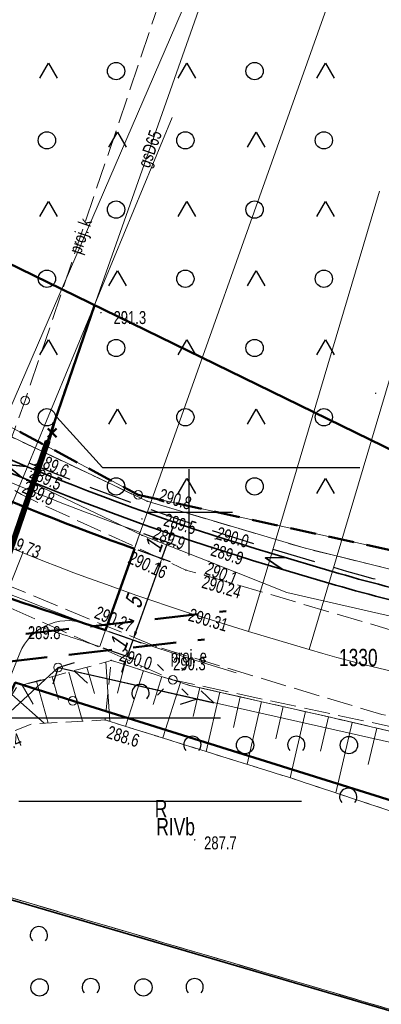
# Model space of a CAD drawing. Header units: metres. Extents: x 8377249 to 8377741, y 5529345 to 5529668.
# Tile 15 of 26: x 8377390 to 8377411, y 5529472 to 5529528. Entities that reach past the tile are written whole.
import ezdxf
from ezdxf.enums import TextEntityAlignment as Align
from ezdxf.lldxf.tags import DXFTag

# ---------------------------------------------------------------- set-up
doc = ezdxf.new("R2010")
doc.units = ezdxf.units.M
doc.header["$MEASUREMENT"] = 0
for name, pattern in [('1.0_0.5', [1.5, 1, -0.5]), ('1.5_0.5', [2, 1.5, -0.5]), ('2.0_2.0', [4, 2, -2]), ('219-500', [0]), ('DASHED', [0.75, 0.5, -0.25]), ('egkk-500', [2, 1.5, -0.5]), ('egug-500', [1, 0.5, -0.5]), ('sutp_500', [0])]:
    doc.linetypes.add(name, pattern=pattern)
doc.layers.get('0').update_dxf_attribs({"color": 2, "linetype": 'CONTINUOUS', "lineweight": 5})
doc.layers.get('Defpoints').update_dxf_attribs({"linetype": 'CONTINUOUS'})
for name, color, linetype in [('!przekroje', 2, 'CONTINUOUS'), ('000 Inne (niezydentyfikowane)', 7, 'CONTINUOUS'), ('202-punkt graniczny', 7, 'CONTINUOUS'), ('209-oznaczenie konturu klasyfikacyjnego', 7, 'CONTINUOUS'), ('210-oznaczenie konturu użytku gruntowego', 7, 'CONTINUOUS'), ('211-numer działki ewidencyjnej', 7, 'CONTINUOUS'), ('217-kontur klasyfikacyjny', 7, 'CONTINUOUS'), ('218-kontur użytku gruntowego', 7, 'CONTINUOUS'), ('219-działka ewidencyjna', 7, 'CONTINUOUS'), ('bariera ochronna', 7, 'CONTINUOUS'), ('jezdnia', 7, 'CONTINUOUS'), ('latarnia - ob. projektowany', 7, 'CONTINUOUS'), ('ogrodzenie trwałe', 7, 'CONTINUOUS'), ('pikieta naturalna', 7, 'CONTINUOUS'), ('pikieta sztuczna', 7, 'CONTINUOUS'), ('przewód elektroenergetyczny niskiego napięcia - ob. projektowany', 7, 'CONTINUOUS'), ('przewód gazowy', 7, 'CONTINUOUS'), ('przewód gazowy-Atr1', 7, 'CONTINUOUS'), ('przewód kanalizacyjny - ob. projektowany', 7, 'CONTINUOUS'), ('przewód telekomunikacyjny napowietrzny', 7, 'CONTINUOUS'), ('rów przydrożny (poligon)', 7, 'CONTINUOUS'), ('skarpa nieumocniona', 7, 'CONTINUOUS'), ('studnia kanalizacyjna - ob. projektowany', 7, 'CONTINUOUS'), ('słup przewodów napowietrznych', 7, 'CONTINUOUS'), ('teren zalesiony', 7, 'CONTINUOUS'), ('zadrzewienie  zakrzewienie', 7, 'CONTINUOUS')]:
    doc.layers.add(name, color=color, linetype=linetype)
for name, color, linetype, lineweight in [('0D', 7, 'CONTINUOUS', 50), ('0O', 7, 'CONTINUOUS', 18), ('1', 6, 'CONTINUOUS', 50), ('7', 4, 'DASHDOT', 18), ('isa_V1BD385C50508125_TUsr', 7, 'CONTINUOUS', 25), ('latarnia - ob. projektowany-Atr17', 7, 'CONTINUOUS', 18), ('pikieta naturalna-Atr2', 7, 'CONTINUOUS', 18), ('pikieta sztuczna-Atr2', 7, 'CONTINUOUS', 18), ('przewód kanalizacyjny - ob. projektowany-Atr1', 7, 'CONTINUOUS', 18)]:
    doc.layers.add(name, color=color, linetype=linetype, lineweight=lineweight)
doc.styles.get("Standard").update_dxf_attribs({"font": 'IC-isocp.shx', "width": 0.75, "oblique": 15})
doc.linetypes.add('902-500', pattern='A,3.75,0,[1,ksztalty.shx,S=0.5,R=0,X=0,Y=0],3.75', length=7.5)
tags = doc.linetypes.add('DASHDOT', pattern=[1, 0.5, -0.25, 0, -0.25]).pattern_tags.tags
tags[10:11] = [DXFTag(74, 4), DXFTag(75, 0), DXFTag(340, '0'), DXFTag(46, 1.0), DXFTag(50, 0.0), DXFTag(44, 0.0), DXFTag(45, 0.0)]
tags[8:9] = [DXFTag(74, 4), DXFTag(75, 0), DXFTag(340, '0'), DXFTag(46, 1.0), DXFTag(50, 0.0), DXFTag(44, 0.0), DXFTag(45, 0.0)]
tags[6:7] = [DXFTag(74, 4), DXFTag(75, 0), DXFTag(340, '0'), DXFTag(46, 1.0), DXFTag(50, 0.0), DXFTag(44, 0.0), DXFTag(45, 0.0)]
tags[4:5] = [DXFTag(74, 4), DXFTag(75, 0), DXFTag(340, '0'), DXFTag(46, 1.0), DXFTag(50, 0.0), DXFTag(44, 0.0), DXFTag(45, 0.0)]
doc.linetypes.add('otkb_500', pattern='A,1.75,0,[16,ksztalty.shx,S=1,R=0,X=0,Y=0],1.75', length=3.5)
doc.dimstyles.get("Standard").update_dxf_attribs({"dimtxt": 1, "dimasz": 1, "dimexe": 1, "dimexo": 1, "dimgap": 1, "dimtad": 1, "dimtxsty": 'Standard', "dimcen": 2.5, "dimadec": 0, "dimazin": 0, "dimtfac": 1, "dimtmove": 0, "dimatfit": 3, "dimfxl": 1, "dimarcsym": 0})

# ---------------------------------------------------------------- blocks, each defined once
blk = doc.blocks.new('202')
at = {"color": 0, "linetype": 'Continuous', "lineweight": 0}
blk.add_circle((0, 0), 0.25, dxfattribs=at)
blk = doc.blocks.new('OTZK3')
at = {"color": 0, "linetype": 'Continuous'}
for p, q in [((-0.5, -0.289), (0, 0.577)), ((0, 0.577), (0.5, -0.289))]:
    blk.add_line(p, q, dxfattribs=at)
blk = doc.blocks.new('OTZK1')
at = {"color": 0, "linetype": 'Continuous'}
blk.add_circle((0, 0), 0.5, dxfattribs=at)
blk = doc.blocks.new('OTZK2')
at = {"color": 0, "linetype": 'Continuous'}
blk.add_arc((0, 0), 0.5, 318.85, 221.162, dxfattribs=at)
blk = doc.blocks.new('PW01')
at = {"linetype": 'Continuous', "lineweight": 13}
h = blk.add_hatch(color=0, dxfattribs=at)
edge = h.paths.add_edge_path()
edge.add_arc((0, 0), 0.045, 0, 360)
blk = doc.blocks.new('US15')
at = {"color": 0, "linetype": 'Continuous', "lineweight": 13}
blk.add_circle((0, 0), 0.25, dxfattribs=at)
blk = doc.blocks.new('SM01')
at = {"color": 0, "linetype": 'Continuous', "lineweight": 13}
for p, q in [((-0.53, 0.531), (-0.883, 0.884)), ((0.531, 0.531), (0.884, 0.884)), ((-0.53, -0.53), (-0.883, -0.883)), ((0.531, -0.53), (0.884, -0.883))]:
    blk.add_line(p, q, dxfattribs=at)
blk.add_circle((0, 0), 0.25, dxfattribs=at)
blk = doc.blocks.new('SUTP')
at = {"color": 0, "linetype": 'Continuous'}
for p, q in [((0, 0), (0.866, 0.5)), ((0, 0), (9.232, 0)), ((1.866, -0.5), (1, 0)), ((7.366, -0.5), (8.232, 0)), ((9.232, 0), (8.366, 0.5))]:
    blk.add_line(p, q, dxfattribs=at)
blk = doc.blocks.new('m')
at = {"color": 0}
for p, q in [((8377400, 5529500), (8377400, 5529502.5)), ((8377397.5, 5529500), (8377402.5, 5529500)), ((8377397.5, 5529500), (8377402.5, 5529500)), ((8377397.5, 5529500), (8377402.5, 5529500)), ((8377400, 5529497.5), (8377400, 5529500)), ((8377400, 5529497.5), (8377400, 5529500))]:
    blk.add_line(p, q, dxfattribs=at)
at = {"layer": '000 Inne (niezydentyfikowane)', "color": 7, "linetype": 'Continuous', "lineweight": 18, "flags": 128}
for points in [[(8377395.19, 5529491.36), (8377395.42, 5529487.91)], [(8377393.05, 5529490.76), (8377393.84, 5529487.93)], [(8377394.09, 5529491.05), (8377394.52, 5529489.52)], [(8377396.27, 5529491.19), (8377395.85, 5529489.55)], [(8377397.35, 5529490.85), (8377396.32, 5529487.63)], [(8377391.18, 5529490.24), (8377391.86, 5529487.82)], [(8377392.08, 5529490.49), (8377392.44, 5529489.18)], [(8377398.42, 5529490.51), (8377397.91, 5529488.9)], [(8377399.5, 5529490.17), (8377398.48, 5529486.96)], [(8377390.35, 5529490.01), (8377390.99, 5529488.91)], [(8377400.61, 5529489.87), (8377400.23, 5529488.2)], [(8377401.76, 5529489.61), (8377400.98, 5529486.17)], [(8377389.76, 5529489.48), (8377391.62, 5529487.81)], [(8377402.95, 5529489.34), (8377402.55, 5529487.57)], [(8377404.17, 5529489.06), (8377403.34, 5529485.44)], [(8377405.42, 5529488.78), (8377405, 5529486.91)], [(8377406.71, 5529488.48), (8377405.84, 5529484.66)], [(8377408.04, 5529488.18), (8377407.59, 5529486.2)], [(8377409.42, 5529487.86), (8377408.46, 5529483.79)], [(8377410.83, 5529487.53), (8377410.34, 5529485.43)]]:
    blk.add_lwpolyline(points, dxfattribs=at)
at = {"layer": '217-kontur klasyfikacyjny', "color": 92, "linetype": 'egkk-500', "lineweight": 18, "flags": 128}
for points in [[(8377419.7, 5529468.89), (8377385.17, 5529479.06)], [(8377385.17, 5529479.06), (8377419.7, 5529468.89)]]:
    blk.add_lwpolyline(points, dxfattribs=at)
at = {"layer": '218-kontur użytku gruntowego', "color": 3, "linetype": 'egug-500', "lineweight": 18, "flags": 128}
for points in [[(8377419.7, 5529468.89), (8377385.17, 5529479.06)], [(8377385.17, 5529479.06), (8377419.7, 5529468.89)]]:
    blk.add_lwpolyline(points, dxfattribs=at)
at = {"layer": '219-działka ewidencyjna', "color": 7, "linetype": '219-500', "lineweight": 18, "flags": 128}
for points in [[(8377397.05, 5529501.01), (8377358.44, 5529521.55)], [(8377415.51, 5529496.96), (8377397.05, 5529501.01)], [(8377393.27, 5529489.1), (8377389.95, 5529490.16)], [(8377413.93, 5529482.64), (8377393.27, 5529489.1)]]:
    blk.add_lwpolyline(points, dxfattribs=at)
at = {"layer": 'bariera ochronna', "color": 7, "linetype": 'otkb_500', "lineweight": 18, "flags": 128}
blk.add_lwpolyline([(8377400.02, 5529490), (8377408.22, 5529488.14), (8377416, 5529486.32), (8377423.69, 5529484.32)], dxfattribs=at)
at = {"layer": 'jezdnia', "color": 7, "linetype": '1.5_0.5', "lineweight": 18, "flags": 128}
blk.add_lwpolyline([(8377283.144, 5529593.01), (8377289.66, 5529576.44), (8377296.27, 5529560), (8377302.07, 5529550.43), (8377311.87, 5529539.72), (8377321.44, 5529532.01), (8377333.08, 5529525.23), (8377336.44, 5529523.17), (8377347.04, 5529517.14), (8377357.42, 5529511.57), (8377364.91, 5529506.84), (8377368.84, 5529504.63), (8377369.67, 5529505.21), (8377374.78, 5529504.38), (8377378.56, 5529503.18), (8377381.32, 5529501.98), (8377382.41, 5529500.95), (8377383.16, 5529499.4), (8377383.41, 5529498.3), (8377398.08, 5529492.24), (8377411.13, 5529488.31), (8377418.33, 5529487), (8377422.89, 5529486.54), (8377424.65, 5529486.32), (8377429.6, 5529486.17), (8377436.9, 5529486.34), (8377442.31, 5529486.7), (8377458.46, 5529490.15), (8377469.4, 5529497.25), (8377474.49, 5529503.23), (8377476.48, 5529506.89), (8377478.6, 5529512.54), (8377479.66, 5529519.27), (8377479.89, 5529528.7), (8377479.78, 5529531.63), (8377479.09, 5529535.77), (8377476.55, 5529551.02), (8377471.82, 5529578.31), (8377470.75, 5529584.35), (8377466.54, 5529612.38), (8377466.55, 5529629.77), (8377467.67, 5529634.01), (8377471.4, 5529641.19), (8377474.04, 5529644.66), (8377469.86, 5529647.28), (8377468.43, 5529644.8), (8377463.51, 5529635.43), (8377461.31, 5529623.29), (8377466.01, 5529583.11), (8377471.62, 5529550.62), (8377473.74, 5529537.55), (8377474.57, 5529530.99), (8377474.81, 5529527.61), (8377474.45, 5529520.19), (8377473.74, 5529515.3), (8377471.74, 5529509.33), (8377470.45, 5529506.72), (8377465.55, 5529500.85), (8377456.05, 5529494.71), (8377451.27, 5529493.76), (8377441.69, 5529491.79), (8377440.92, 5529491.69), (8377436.34, 5529491.36), (8377429.68, 5529491.17), (8377425.01, 5529491.4), (8377419.01, 5529491.93), (8377414.34, 5529492.64), (8377411.86, 5529493.14), (8377400.88, 5529496.37), (8377399.81, 5529496.66), (8377391.31, 5529500.55), (8377390.32, 5529501.03), (8377386.14, 5529503.37), (8377380.02, 5529506.56), (8377375.04, 5529509.04), (8377370.44, 5529511.09), (8377368.31, 5529511.87), (8377359.88, 5529515.88), (8377349.14, 5529521.46), (8377338.67, 5529527.08), (8377335.48, 5529529.18), (8377319.33, 5529539.78), (8377310.14, 5529548.36), (8377304.42, 5529555.91), (8377300.3, 5529563.28), (8377293.93, 5529578.63), (8377287.088, 5529596.149)], dxfattribs=at)
at = {"layer": 'ogrodzenie trwałe', "color": 7, "linetype": '902-500', "lineweight": 35, "flags": 128}
blk.add_lwpolyline([(8377408.61, 5529458.46), (8377405.97, 5529459.63), (8377392.45, 5529465.67), (8377384.3, 5529469.31), (8377383.27, 5529471.9), (8377386.09, 5529478.66), (8377413.9, 5529470.51)], dxfattribs=at)
at = {"layer": 'przewód elektroenergetyczny niskiego napięcia - ob. projektowany', "color": 1, "linetype": '1.5_0.5', "lineweight": 18, "flags": 128}
blk.add_lwpolyline([(8377500.424, 5529658.07), (8377484.71, 5529646.87), (8377458.47, 5529614.13), (8377477.06, 5529576.45), (8377484.01, 5529535.04), (8377480.46, 5529493.18), (8377440.11, 5529481.49), (8377399.05, 5529490.32), (8377360.65, 5529507.31), (8377330.78, 5529536.88), (8377295.57, 5529559.72), (8377282.278, 5529592.321)], dxfattribs=at)
at = {"layer": 'przewód gazowy', "color": 52, "linetype": 'Continuous', "lineweight": 18, "flags": 128}
blk.add_lwpolyline([(8377371.426, 5529422.484), (8377368.85, 5529427.14), (8377360.43, 5529443.84), (8377371.03, 5529453.48), (8377375.43, 5529457.17), (8377379.16, 5529469.76), (8377379.32, 5529470.42), (8377386.31, 5529488.32), (8377388.76, 5529495.19), (8377391.93, 5529504.06), (8377392.76, 5529506.95), (8377401.12, 5529530.65), (8377412.91, 5529566.22), (8377412.89, 5529584.51), (8377413.84, 5529596.22), (8377421.11, 5529618.89), (8377430.89, 5529637.16), (8377436.71, 5529643.49), (8377450.94, 5529651.18), (8377464.95, 5529657.44), (8377475.221, 5529662.944)], dxfattribs=at)
at = {"layer": 'przewód kanalizacyjny - ob. projektowany', "color": 34, "linetype": '1.5_0.5', "lineweight": 18, "flags": 128}
blk.add_lwpolyline([(8377471.319, 5529663.699), (8377452.02, 5529654), (8377431.32, 5529641.53), (8377418.88, 5529618.24), (8377412.02, 5529596.3), (8377411.03, 5529566.1), (8377400.12, 5529534.95), (8377390.52, 5529506.46), (8377384.92, 5529491.08), (8377346.66, 5529497.71), (8377318.45, 5529473.5), (8377304.71, 5529475.14)], dxfattribs=at)
at = {"layer": 'przewód telekomunikacyjny napowietrzny', "color": 30, "linetype": 'sutp_500', "lineweight": 18, "flags": 128}
for points in [[(8377364.78, 5529465.5), (8377392.42, 5529491.03)], [(8377392.42, 5529491.03), (8377429.09, 5529482.76)], [(8377429.09, 5529482.76), (8377392.42, 5529491.03)]]:
    blk.add_lwpolyline(points, dxfattribs=at)
at = {"layer": 'rów przydrożny (poligon)', "color": 7, "linetype": 'Continuous', "lineweight": 18, "flags": 128}
for points in [[(8377301.16, 5529564.04), (8377304.97, 5529556.16), (8377310.49, 5529548.69), (8377319.72, 5529540.22), (8377339.02, 5529527.77), (8377348.04, 5529522.98), (8377360.09, 5529517.82), (8377367.26, 5529513.45), (8377375.37, 5529509.54), (8377386.89, 5529503.61), (8377390.61, 5529501.85), (8377397.27, 5529498.67), (8377401.13, 5529497.16), (8377405.63, 5529495.37), (8377414.49, 5529493.35)], [(8377414.62, 5529495.96), (8377406.63, 5529497.94), (8377397.57, 5529500.64), (8377387.86, 5529505.24), (8377376.02, 5529511.1), (8377368.35, 5529515.21), (8377360.71, 5529519.73), (8377350.04, 5529524.56), (8377345.94, 5529526.69), (8377321.13, 5529541.74), (8377312.69, 5529549.73), (8377307.26, 5529557.63), (8377303.28, 5529565.76)]]:
    blk.add_lwpolyline(points, dxfattribs=at)
at = {"layer": 'skarpa nieumocniona', "color": 7, "linetype": '1.0_0.5', "lineweight": 18, "flags": 128}
blk.add_lwpolyline([(8377439.47, 5529472.46), (8377443.06, 5529469.06), (8377441.1, 5529474.94), (8377435.46, 5529479.75), (8377426.93, 5529483.34), (8377423.69, 5529484.32), (8377416, 5529486.32), (8377408.22, 5529488.14), (8377400.02, 5529490), (8377395.49, 5529491.44), (8377390.05, 5529489.93), (8377387.94, 5529486.63), (8377390.93, 5529487.77), (8377395.14, 5529488), (8377405.86, 5529484.65), (8377416.37, 5529481.16), (8377434.89, 5529477.49)], close=True, dxfattribs=at)
blk.add_lwpolyline([(8377439.47, 5529472.46), (8377443.06, 5529469.06), (8377441.1, 5529474.94), (8377435.46, 5529479.75), (8377426.93, 5529483.34), (8377423.69, 5529484.32), (8377416, 5529486.32), (8377408.22, 5529488.14), (8377400.02, 5529490), (8377395.49, 5529491.44), (8377390.05, 5529489.93), (8377387.94, 5529486.63), (8377390.93, 5529487.77), (8377395.14, 5529488), (8377405.86, 5529484.65), (8377416.37, 5529481.16), (8377434.89, 5529477.49)], close=True, dxfattribs=at)
at = {"layer": 'teren zalesiony', "color": 7, "linetype": '1.0_0.5', "lineweight": 18, "flags": 128}
blk.add_lwpolyline([(8377370.219, 5529576.127), (8377359.89, 5529578.54), (8377352.51, 5529583.82), (8377346.34, 5529587.22), (8377342.51, 5529582), (8377337.38, 5529576.69), (8377331.75, 5529571.84), (8377326.08, 5529565.51), (8377319.62, 5529558.95), (8377313.66, 5529552.63), (8377312.69, 5529549.73), (8377321.13, 5529541.74), (8377345.94, 5529526.69), (8377350.04, 5529524.56), (8377360.71, 5529519.73), (8377368.35, 5529515.21), (8377376.02, 5529511.1), (8377387.86, 5529505.24), (8377397.57, 5529500.64), (8377406.63, 5529497.94), (8377414.62, 5529495.96), (8377424.67, 5529494.5), (8377434.69, 5529494.45), (8377436.29, 5529494.41), (8377438.25, 5529494.79), (8377441.49, 5529495.21), (8377447.45, 5529495.67), (8377461.64, 5529505.74), (8377459.06, 5529513.88), (8377462.97, 5529518.18), (8377462.97, 5529519.87), (8377458.52, 5529521.71), (8377434.97, 5529529.58), (8377451.16, 5529545.53), (8377429.33, 5529552.53), (8377423.34, 5529554.45), (8377421.45, 5529555.33), (8377414.67, 5529557.53), (8377394.569, 5529565.692)], dxfattribs=at)
at = {"layer": 'zadrzewienie  zakrzewienie', "color": 7, "linetype": '1.0_0.5', "lineweight": 18, "flags": 128}
for points in [[(8377395.14, 5529488), (8377405.86, 5529484.65), (8377416.37, 5529481.16), (8377434.89, 5529477.49), (8377439.47, 5529472.46), (8377441.1, 5529474.94), (8377435.46, 5529479.75), (8377426.93, 5529483.34), (8377423.69, 5529484.32), (8377416, 5529486.32), (8377408.22, 5529488.14), (8377400.02, 5529490), (8377395.49, 5529491.44)], [(8377413.9, 5529470.51), (8377386.09, 5529478.66), (8377383.27, 5529471.9), (8377384.3, 5529469.31), (8377392.45, 5529465.67), (8377405.97, 5529459.63), (8377408.61, 5529458.46)]]:
    blk.add_lwpolyline(points, close=True, dxfattribs=at)
at = {"layer": '202-punkt graniczny', "color": 7, "linetype": 'Continuous', "lineweight": 18}
for p in [(8377397.05, 5529501.01), (8377393.27, 5529489.1)]:
    blk.add_blockref('202', p, dxfattribs=at)
at = {"layer": 'latarnia - ob. projektowany', "color": 7, "linetype": 'Continuous', "lineweight": 18}
blk.add_blockref('SM01', (8377399.05, 5529490.32), dxfattribs=at)
at = {"layer": 'pikieta naturalna', "color": 7, "linetype": 'Continuous', "lineweight": 13}
for p in [(8377394.9, 5529511.54), (8377410.77, 5529506.88), (8377391.1, 5529502.76), (8377390.87, 5529502.37), (8377390.61, 5529501.85), (8377397.57, 5529500.64), (8377397.27, 5529499.62), (8377397.27, 5529498.67), (8377401.5, 5529498.46), (8377401.3, 5529497.88), (8377401.13, 5529497.16), (8377390.88, 5529493.34), (8377395.49, 5529491.44), (8377399.07, 5529491.62), (8377395.14, 5529488), (8377400.32, 5529481.07)]:
    blk.add_blockref('PW01', p, dxfattribs=at)
at = {"layer": 'pikieta sztuczna', "color": 7, "linetype": 'Continuous', "lineweight": 13}
for p in [(8377399.81, 5529496.66), (8377400.88, 5529496.37), (8377400, 5529494.11), (8377398.08, 5529492.24)]:
    blk.add_blockref('PW01', p, dxfattribs=at)
at = {"layer": 'przewód telekomunikacyjny napowietrzny', "color": 30, "linetype": 'Continuous', "lineweight": 18}
for rotation in [222.727, 347.291]:
    blk.add_blockref('SUTP', (8377392.42, 5529491.03), dxfattribs=dict(at, rotation=rotation))
at = {"layer": 'studnia kanalizacyjna - ob. projektowany', "color": 34, "linetype": 'Continuous', "lineweight": 18}
blk.add_blockref('US15', (8377390.52, 5529506.46), dxfattribs=at)
at = {"layer": 'słup przewodów napowietrznych', "color": 7, "linetype": 'Continuous', "lineweight": 18}
blk.add_blockref('US15', (8377392.42, 5529491.03), dxfattribs=at)
at = {"layer": 'teren zalesiony', "color": 7, "linetype": 'Continuous', "lineweight": 18}
for name, p in [('OTZK3', (8377391.863, 5529525.382)), ('OTZK1', (8377395.776, 5529525.496)), ('OTZK3', (8377399.863, 5529525.382)), ('OTZK1', (8377403.776, 5529525.496)), ('OTZK3', (8377407.863, 5529525.382)), ('OTZK1', (8377391.776, 5529521.496)), ('OTZK1', (8377399.776, 5529521.496)), ('OTZK1', (8377407.776, 5529521.496)), ('OTZK3', (8377395.863, 5529521.382)), ('OTZK3', (8377403.863, 5529521.382)), ('OTZK1', (8377395.776, 5529517.496)), ('OTZK1', (8377403.776, 5529517.496)), ('OTZK3', (8377391.863, 5529517.382)), ('OTZK3', (8377399.863, 5529517.382)), ('OTZK3', (8377407.863, 5529517.382)), ('OTZK1', (8377391.776, 5529513.496)), ('OTZK3', (8377395.863, 5529513.382)), ('OTZK1', (8377399.776, 5529513.496)), ('OTZK3', (8377403.863, 5529513.382)), ('OTZK1', (8377407.776, 5529513.496)), ('OTZK3', (8377391.863, 5529509.382)), ('OTZK1', (8377395.776, 5529509.496)), ('OTZK3', (8377399.863, 5529509.382)), ('OTZK1', (8377403.776, 5529509.496)), ('OTZK3', (8377407.863, 5529509.382)), ('OTZK1', (8377391.776, 5529505.496)), ('OTZK3', (8377395.863, 5529505.382)), ('OTZK1', (8377399.776, 5529505.496)), ('OTZK3', (8377403.863, 5529505.382)), ('OTZK1', (8377407.776, 5529505.496)), ('OTZK1', (8377395.776, 5529501.496)), ('OTZK3', (8377399.863, 5529501.382)), ('OTZK1', (8377403.776, 5529501.496)), ('OTZK3', (8377407.863, 5529501.382))]:
    blk.add_blockref(name, p, dxfattribs=at)
at = {"layer": 'zadrzewienie  zakrzewienie', "color": 7, "linetype": 'Continuous', "lineweight": 18}
for name, p in [('OTZK2', (8377397.184, 5529489.557)), ('OTZK2', (8377400.184, 5529486.557)), ('OTZK1', (8377403.226, 5529486.546)), ('OTZK2', (8377406.184, 5529486.557)), ('OTZK1', (8377409.226, 5529486.546)), ('OTZK2', (8377409.184, 5529483.557)), ('OTZK2', (8377391.314, 5529475.557)), ('OTZK1', (8377391.356, 5529472.546)), ('OTZK2', (8377394.314, 5529472.557)), ('OTZK1', (8377397.356, 5529472.546)), ('OTZK2', (8377400.314, 5529472.557))]:
    blk.add_blockref(name, p, dxfattribs=at)
at = {"layer": '209-oznaczenie konturu klasyfikacyjnego', "color": 92, "linetype": 'Continuous', "lineweight": 18, "width": 0.75}
blk.add_text('RIVb', height=1, dxfattribs=at).set_placement((8377398.1, 5529482.33), align=Align.TOP_LEFT)
at = {"layer": '210-oznaczenie konturu użytku gruntowego', "color": 3, "linetype": 'Continuous', "lineweight": 18, "width": 0.75}
blk.add_text('R', height=1, dxfattribs=at).set_placement((8377398.01, 5529482.38))
at = {"layer": '211-numer działki ewidencyjnej', "color": 7, "linetype": 'Continuous', "lineweight": 18, "width": 0.75}
blk.add_text('1330', height=1, dxfattribs=at).set_placement((8377408.65, 5529492.11), align=Align.TOP_LEFT)
at = {"layer": 'latarnia - ob. projektowany-Atr17', "color": 7, "width": 0.75}
blk.add_text('proj. e', height=0.75, dxfattribs=at).set_placement((8377398.93, 5529491.31))
at = {"layer": 'pikieta naturalna-Atr2', "color": 7, "width": 0.75}
for s, p in [('291.3', (8377395.63, 5529511.63)), ('289.8', (8377390.68, 5529493.42)), ('290.3', (8377399.07, 5529491.62)), ('287.7', (8377400.86, 5529481.27))]:
    blk.add_text(s, height=0.75, dxfattribs=at).set_placement(p, align=Align.TOP_LEFT)
for s, rotation, p in [('289.6', 336.06, (8377391.1, 5529502.76)), ('290.0', 343.768, (8377401.5, 5529498.46))]:
    blk.add_text(s, height=0.75, rotation=rotation, dxfattribs=at).set_placement(p)
for s, rotation, p in [('289.5', 335.15, (8377390.87, 5529502.37)), ('289.9', 341.904, (8377401.3, 5529497.88))]:
    blk.add_text(s, height=0.75, rotation=rotation, dxfattribs=at).set_placement(p, align=Align.MIDDLE_LEFT)
for s, rotation, p in [('289.8', 334.477, (8377390.61, 5529501.85)), ('290.8', 343.405, (8377398.4, 5529501.39)), ('289.5', 343.405, (8377398.68, 5529499.96)), ('289.9', 338.459, (8377398.1, 5529499.2)), ('290.1', 338.308, (8377401.13, 5529497.16)), ('290.0', 342.365, (8377396.14, 5529492.15)), ('288.6', 342.646, (8377395.4, 5529487.69)), ('288.4', 20.87, (8377388.37, 5529486.59))]:
    blk.add_text(s, height=0.75, rotation=rotation, dxfattribs=at).set_placement(p, align=Align.TOP_LEFT)
at = {"layer": 'pikieta sztuczna-Atr2', "color": 7, "width": 0.75}
for s, rotation, p in [('289.73', 338.217, (8377389.24, 5529498.51)), ('290.31', 343.49, (8377400, 5529494.11))]:
    blk.add_text(s, height=0.75, rotation=rotation, dxfattribs=at).set_placement(p, align=Align.MIDDLE_LEFT)
for s, rotation, p in [('290.16', 335.409, (8377396.72, 5529497.78)), ('290.24', 343.608, (8377400.88, 5529496.37)), ('290.27', 337.555, (8377394.75, 5529494.61))]:
    blk.add_text(s, height=0.75, rotation=rotation, dxfattribs=at).set_placement(p, align=Align.TOP_LEFT)
at = {"layer": 'przewód gazowy-Atr1', "color": 40, "width": 0.75}
blk.add_text('gsD65', height=0.75, rotation=70.57, dxfattribs=at).set_placement((8377397.36, 5529519.98), align=Align.MIDDLE_LEFT)
at = {"layer": 'przewód kanalizacyjny - ob. projektowany-Atr1', "color": 34, "width": 0.75}
blk.add_text('proj. k', height=0.75, rotation=71.378, dxfattribs=at).set_placement((8377393.39, 5529514.99), align=Align.MIDDLE_LEFT)
blk = doc.blocks.new('*D28')
at = {"layer": '0O', "color": 0, "lineweight": -2}
for p, q in [((8377397.025, 5529497.829), (8377398.895, 5529497.164)), ((8377398.256, 5529496.86), (8377396.917, 5529493.091)), ((8377395.351, 5529493.117), (8377397.221, 5529492.453))]:
    blk.add_line(p, q, dxfattribs=at)
at = {"layer": '0O', "color": 0, "linetype": 'ByBlock'}
for points in [[(8377398.335, 5529496.832), (8377398.178, 5529496.888), (8377398.424, 5529497.331)], [(8377396.839, 5529493.119), (8377396.996, 5529493.063), (8377396.75, 5529492.62)]]:
    blk.add_solid(points, dxfattribs=at)
at = {"layer": 'Defpoints', "color": 0, "linetype": 'ByBlock'}
for p in [(8377396.836, 5529497.896), (8377395.162, 5529493.184), (8377396.75, 5529492.62)]:
    blk.add_point(p, dxfattribs=at)
at = {"layer": '0O', "color": 0, "linetype": 'ByBlock', "lineweight": -2, "insert": (8377396.783, 5529494.804), "char_height": 1, "attachment_point": 5, "rotation": 70.4387}
blk.add_mtext('5', dxfattribs=at)
blk = doc.blocks.new('*D29')
at = {"layer": '0O', "color": 0, "lineweight": -2}
for p, q in [((8377398.926, 5529498.745), (8377399.093, 5529499.216)), ((8377397.359, 5529498.771), (8377399.23, 5529498.106)), ((8377398.424, 5529497.331), (8377398.759, 5529498.274)), ((8377397.025, 5529497.829), (8377398.895, 5529497.164)), ((8377398.256, 5529496.86), (8377398.089, 5529496.389))]:
    blk.add_line(p, q, dxfattribs=at)
at = {"layer": '0O', "color": 0, "linetype": 'ByBlock'}
for points in [[(8377398.847, 5529498.773), (8377399.004, 5529498.717), (8377398.759, 5529498.274)], [(8377398.335, 5529496.832), (8377398.178, 5529496.888), (8377398.424, 5529497.331)]]:
    blk.add_solid(points, dxfattribs=at)
at = {"layer": 'Defpoints', "color": 0, "linetype": 'ByBlock'}
for p in [(8377397.171, 5529498.838), (8377398.759, 5529498.274), (8377396.836, 5529497.896)]:
    blk.add_point(p, dxfattribs=at)
at = {"layer": '0O', "color": 0, "linetype": 'ByBlock', "lineweight": -2, "insert": (8377397.932, 5529498.037), "char_height": 1, "attachment_point": 5, "rotation": 70.4387}
blk.add_mtext('1', dxfattribs=at)
blk = doc.blocks.new('*D30')
at = {"layer": '0O', "color": 0, "lineweight": -2}
for p, q in [((8377396.917, 5529493.091), (8377397.084, 5529493.562)), ((8377395.351, 5529493.117), (8377397.221, 5529492.453)), ((8377396.75, 5529492.62), (8377396.415, 5529491.678)), ((8377395.016, 5529492.175), (8377396.886, 5529491.51)), ((8377396.247, 5529491.207), (8377396.08, 5529490.735))]:
    blk.add_line(p, q, dxfattribs=at)
at = {"layer": '0O', "color": 0, "linetype": 'ByBlock'}
for points in [[(8377396.839, 5529493.119), (8377396.996, 5529493.063), (8377396.75, 5529492.62)], [(8377396.326, 5529491.179), (8377396.169, 5529491.235), (8377396.415, 5529491.678)]]:
    blk.add_solid(points, dxfattribs=at)
at = {"layer": 'Defpoints', "color": 0, "linetype": 'ByBlock'}
for p in [(8377395.162, 5529493.184), (8377394.827, 5529492.242), (8377396.415, 5529491.678)]:
    blk.add_point(p, dxfattribs=at)
at = {"layer": '0O', "color": 0, "linetype": 'ByBlock', "lineweight": -2, "insert": (8377395.923, 5529492.383), "char_height": 1, "attachment_point": 5, "rotation": 70.4387}
blk.add_mtext('1', dxfattribs=at)

msp = doc.modelspace()

# ---------------------------------------------------------------- linework, layer by layer
at = {"layer": '!przekroje', "color": 2, "lineweight": 50}
for p, q in [((8377391.831, 5529504.336), (8377392.331, 5529504.836)), ((8377392.331, 5529504.336), (8377391.831, 5529504.836))]:
    msp.add_line(p, q, dxfattribs=at)
for points in [[(8377394.525, 5529511.952), (8377388.421, 5529494.239), (8377383.996, 5529482.394)], [(8377388.515, 5529494.205), (8377384.894, 5529484.511), (8377384.706, 5529484.581), (8377388.327, 5529494.273), (8377391.721, 5529504.124), (8377391.91, 5529504.059), (8377388.515, 5529494.205)]]:
    msp.add_lwpolyline(points, dxfattribs=at)
at = {"layer": '!przekroje', "color": 251, "linetype": '2.0_2.0', "lineweight": 20}
for points in [[(8377394.525, 5529511.952), (8377388.421, 5529494.239), (8377383.996, 5529482.394)], [(8377388.515, 5529494.205), (8377384.894, 5529484.511), (8377384.706, 5529484.581), (8377388.327, 5529494.273), (8377391.721, 5529504.124), (8377391.91, 5529504.059), (8377388.515, 5529494.205)]]:
    msp.add_lwpolyline(points, dxfattribs=at)
at = {"color": 114, "linetype": 'Continuous', "lineweight": 50}
msp.add_lwpolyline([(8377425.78, 5529496.72), (8377374.826, 5529521.586), (8377358.44, 5529521.55)], dxfattribs=at)
at = {"color": 4, "linetype": 'DASHED', "lineweight": 50, "ltscale": 3}
msp.add_lwpolyline([(8377358.44, 5529521.55), (8377397.05, 5529501.01), (8377415.51, 5529496.96), (8377425.78, 5529496.72)], dxfattribs=at)
at = {"color": 146, "linetype": 'Continuous', "lineweight": 50}
msp.add_lwpolyline([(8377425.78, 5529496.72), (8377424.72, 5529481.87), (8377413.93, 5529482.64), (8377393.27, 5529489.1), (8377389.95, 5529490.16), (8377387.378, 5529484.188)], dxfattribs=at)
at = {"layer": '0D', "color": 7}
msp.add_line((8377396.836, 5529497.896), (8377395.162, 5529493.184), dxfattribs=at)
at = {"layer": '0D', "color": 190, "lineweight": 35}
for p, q in [((8377404.763, 5529497.623), (8377408.262, 5529496.581)), ((8377404.563, 5529496.952), (8377408.062, 5529495.91))]:
    msp.add_line(p, q, dxfattribs=at)
at = {"layer": '0D', "color": 54, "linetype": 'DASHED', "ltscale": 5}
for p, q in [((8377383.109, 5529492.143), (8377402.138, 5529494.293)), ((8377381.859, 5529490.503), (8377400.888, 5529492.653))]:
    msp.add_line(p, q, dxfattribs=at)
at = {"layer": '0D', "color": 190, "lineweight": 35}
for points in [[(8377390.332, 5529502.003), (8377389.433, 5529502.759), (8377390.589, 5529502.654)], [(8377405.373, 5529496.706), (8377404.401, 5529497.365), (8377405.562, 5529497.381)]]:
    msp.add_lwpolyline(points, dxfattribs=at)
for centre, radius, start, end in [((8377446.221, 5529636.882), 145.3, 241.60435, 253.42131), ((8377446.221, 5529636.882), 146, 241.60435, 253.42131), ((8377429.747, 5529568.751), 75.3, 253.42131, 263.07016), ((8377429.747, 5529568.751), 76, 253.42131, 263.07016)]:
    msp.add_arc(centre, radius, start, end, dxfattribs=at)
at = {"layer": '0D', "color": 7}
for centre, radius, start, end in [((8377446.221, 5529636.882), 147.5, 241.60435, 250.43875), ((8377587.751, 5530079.495), 617.132, 250.870392, 251.815945)]:
    msp.add_arc(centre, radius, start, end, dxfattribs=at)
at = {"layer": '0O', "linetype": 'ByBlock'}
for p, q in [((8377409.688, 5529552.367), (8377386.703, 5529499.196)), ((8377415.394, 5529550.123), (8377395.999, 5529495.54)), ((8377399.007, 5529522.825), (8377388.85, 5529498.288)), ((8377410.995, 5529518.559), (8377403.422, 5529493.118)), ((8377414.495, 5529517.517), (8377406.921, 5529492.076)), ((8377396.836, 5529497.896), (8377397.171, 5529498.838)), ((8377390.388, 5529497.661), (8377378.253, 5529467.401)), ((8377395.162, 5529493.184), (8377394.827, 5529492.242)), ((8377390.215, 5529491.855), (8377389.557, 5529490.215))]:
    msp.add_line(p, q, dxfattribs=at)
at = {"layer": '0O', "lineweight": -2}
for p, q in [((8377392.345, 5529505.505), (8377394.985, 5529502.584)), ((8377394.985, 5529502.584), (8377409.856, 5529502.584)), ((8377388.59, 5529488.121), (8377401.814, 5529488.121)), ((8377390.156, 5529483.311), (8377406.478, 5529483.311))]:
    msp.add_line(p, q, dxfattribs=at)
at = {"layer": '0O', "linetype": 'ByBlock'}
for centre, radius, start, end in [((8377446.221, 5529636.882), 146.5, 241.60435, 250.43875), ((8377392.999, 5529490.739), 3, 71.6966, 158.1473), ((8377574.822, 5530040.78), 577.315, 251.486508, 251.833542)]:
    msp.add_arc(centre, radius, start, end, dxfattribs=at)
at = {"layer": '1', "linetype": 'DASHED', "lineweight": 30, "ltscale": 5}
msp.add_line((8377404.834, 5529497.862), (8377408.333, 5529496.821), dxfattribs=at)
for centre, radius, start, end in [((8377446.221, 5529636.882), 145.05, 241.60435, 253.42131), ((8377429.747, 5529568.751), 75.05, 253.42131, 263.07016)]:
    msp.add_arc(centre, radius, start, end, dxfattribs=at)
at = {"layer": '7', "color": 7, "ltscale": 5}
msp.add_line((8377403.422, 5529493.118), (8377406.921, 5529492.076), dxfattribs=at)
for centre, radius, start, end in [((8377446.221, 5529636.882), 150, 241.60435, 253.42131), ((8377446.221, 5529636.882), 152.5, 241.60435, 253.42131), ((8377429.747, 5529568.751), 80, 253.42131, 272.5591)]:
    msp.add_arc(centre, radius, start, end, dxfattribs=at)

# ---------------------------------------------------------------- block references
at = {"layer": 'isa_V1BD385C50508125_TUsr', "linetype": 'ByBlock'}
msp.add_blockref('m', (0, 0), dxfattribs=at)

# ---------------------------------------------------------------- dimensions: what is measured, and where the dimension line sits
at = {"layer": '0O', "lineweight": -2}
for base, p1, p2, picture, middle, dimtype in [((8377398.759, 5529498.274), (8377396.836, 5529497.896), (8377397.171, 5529498.838), '*D29', (8377398.591, 5529497.803), 160), ((8377396.75, 5529492.62), (8377396.836, 5529497.896), (8377395.162, 5529493.184), '*D28', (8377397.442, 5529494.569), 161), ((8377396.415, 5529491.678), (8377395.162, 5529493.184), (8377394.827, 5529492.242), '*D30', (8377396.582, 5529492.149), 160)]:
    dim = msp.add_linear_dim(base=base, p1=p1, p2=p2, angle=250.4387, dimstyle='Standard', override={"dimtxt": 1, "dimasz": 0.5, "dimexe": 0.5, "dimexo": 0.2, "dimgap": 0.2, "dimtad": 1, "dimtih": 0, "dimtoh": 0, "dimzin": 8, "dimcen": 0.2, "dimtmove": 1, "dimatfit": 2}, dxfattribs=at)
    dim.commit()
    dim.dimension.update_dxf_attribs({"geometry": picture, "text_midpoint": middle, "dimtype": dimtype})

doc.saveas('drawing.dxf')
